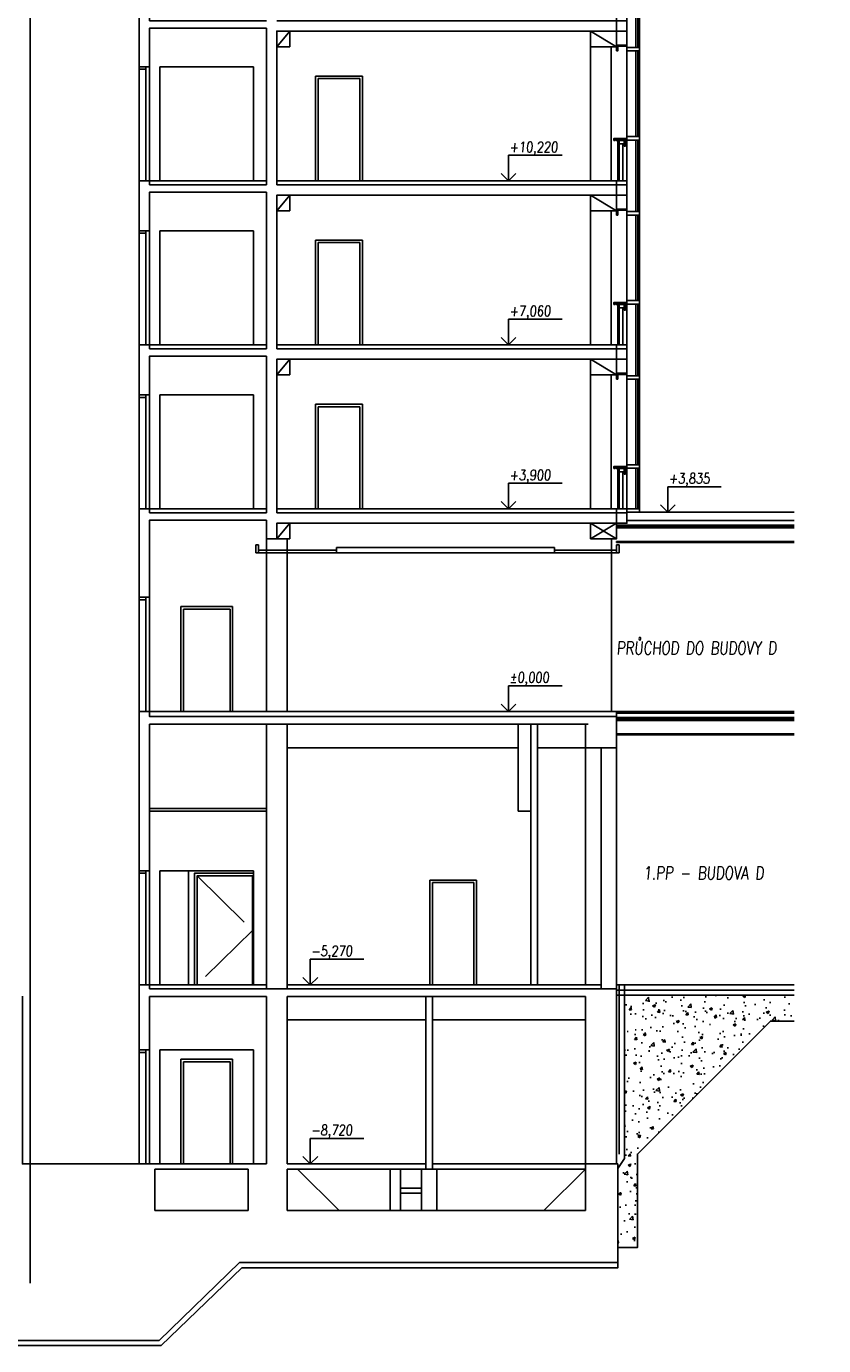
# Model space of a CAD drawing. Header units: millimetres. Extents: x 171 to 266814, y 44 to 350448.
# Tile 89 of 105: x 251449 to 266814, y 263130 to 288547. Entities that reach past the tile are written whole.
import ezdxf

# ---------------------------------------------------------------- set-up
doc = ezdxf.new("R2010")
doc.units = ezdxf.units.MM
doc.header["$LTSCALE"] = 100
doc.linetypes.add('ČÁRKOVANÁ', pattern=[19.05, 12.7, -6.35])
doc.layers.add('DVERE', color=7, linetype='Continuous', true_color=0xf00000)
for name, color, linetype in [('KOTY', 7, 'Continuous'), ('NOVA', 240, 'Continuous'), ('NOVÁ TENKÁ', 240, 'Continuous'), ('SRAFA', 9, 'Continuous'), ('TENKA', 253, 'Continuous'), ('TLUSTA', 2, 'Continuous'), ('ŽB', 3, 'Continuous')]:
    doc.layers.add(name, color=color, linetype=linetype)
doc.styles.add('CS-ROMANS', font='romans.shx', dxfattribs={"width": 0.75, "oblique": 5})
doc.styles.get("Standard").update_dxf_attribs({"font": 'arial.ttf'})

# ---------------------------------------------------------------- blocks, each defined once
blk = doc.blocks.new('FASADA REZ BLOK 2')
at = {"layer": 'NOVA', "color": 0}
for p, q in [((-175, 670), (-175, 780)), ((-175, 670), (-150, 670)), ((-150, 670), (-150, 715))]:
    blk.add_line(p, q, dxfattribs=at)
for points in [[(-441, 2503), (-200, 2503), (-200, 2568), (-441, 2568)], [(0, 2593), (-200, 2593), (-200, 2618), (0, 2618)], [(0, 2503), (-25, 2503), (-25, 2593), (0, 2593)], [(-441, 788), (-200, 788), (-200, 853), (-441, 853)], [(-200, 820), (50, 820), (50, 780), (30, 780), (30, 800), (-200, 800)], [(-190, 800), (10, 800), (10, 780), (-190, 780)], [(-150, 780), (-50, 780), (-50, 715), (-150, 715)], [(0, -75), (-200, -75), (-200, 0), (0, 0)], [(0, -275), (-200, -275), (-200, -75), (0, -75)]]:
    blk.add_lwpolyline(points, close=True, dxfattribs=at)
for points in [[(-441, -593), (-441, 2503)], [(-411, 853), (-411, 2503)], [(-371, 853), (-371, 2503)], [(-200, -593), (-200, 2503)], [(-411, -593), (-411, 788)], [(-371, -593), (-371, 788)], [(-25, 780), (-25, 0)], [(-125, 715), (-125, 0)], [(-50, 715), (-50, 0)]]:
    blk.add_lwpolyline(points, dxfattribs=at)

msp = doc.modelspace()

# ---------------------------------------------------------------- hatches: boundary and pattern name
at = {"layer": 'SRAFA', "ltscale": 20}
h = msp.add_hatch(dxfattribs=at)
h.set_pattern_fill('AR-CONC', color=253, scale=3)
h.set_pattern_definition([(50, (206438.25, 669863.4), (546.554, -47.81726), [57.15, -628.65]), (-5, (206438.25, 669863.4), (-105.7303, 573.1705), [45.72, -502.92175]), (100.45144, (206483.8, 669859.4), (440.82374, 525.35326), [48.57, -534.2707]), (46.1842, (206438.25, 670015.8), (813.2371, -126.127), [85.725, -942.975]), (96.63556, (206506, 670005.3), (712.2124, 742.2784), [72.855, -801.4068]), (-8.81585, (206438.25, 670015.8), (712.2124, 742.2784), [68.5799, -754.3792]), (21, (206514.45, 669977.7), (454.84317, -306.7956), [57.15, -628.65]), (-34, (206514.45, 669977.7), (185.4061, 552.5639), [45.72, -502.92]), (71.45144, (206552.36, 669952.1), (640.24926, 245.7683), [48.57, -534.2698]), (37.5, (206438.25, 669863.38), (9.26581, 253.66512), [0, -496.824, 0, -510.54, 0, -504.825]), (7.5, (206438.25, 669863.38), (200.45899, 300.54172), [0, -291.084, 0, -485.394, 0, -192.405]), (-32.5, (206268.33, 669863.38), (406.77179, -17.18623), [0, -190.5, 0, -594.36, 0, -788.67]), (-42.5, (206192.13, 669863.38), (444.38754, 76.27947), [0, -247.65, 0, -394.716, 0, -560.07])])
h.paths.add_polyline_path([(266247.336, 269379.625), (266247.336, 269879.625), (262974.253, 269879.625), (262974.253, 266732.125), (262849.253, 266544.625), (262849.253, 265019.625), (263224.253, 265019.625), (263224.253, 266819.625), (265784.253, 269379.625)])

# ---------------------------------------------------------------- linework, layer by layer
at = {"layer": 'DVERE', "color": 253}
for p, q in [((255824.253, 287769.625), (254024.253, 287769.625)), ((254024.253, 287769.625), (254024.253, 285569.625)), ((255824.253, 285569.625), (255824.253, 287769.625)), ((257924.253, 287589.625), (257024.253, 287589.625)), ((257024.253, 287589.625), (257024.253, 285569.625)), ((257874.253, 287539.625), (257074.253, 287539.625)), ((257074.253, 287539.625), (257074.253, 285569.625)), ((257874.253, 285569.625), (257874.253, 287539.625)), ((257924.253, 285569.625), (257924.253, 287589.625)), ((254024.253, 285569.625), (255824.253, 285569.625)), ((257024.253, 285569.625), (257924.253, 285569.625)), ((257074.253, 285569.625), (257874.253, 285569.625)), ((255824.253, 284609.625), (254024.253, 284609.625)), ((254024.253, 284609.625), (254024.253, 282409.625)), ((255824.253, 282409.625), (255824.253, 284609.625)), ((257924.253, 284429.625), (257024.253, 284429.625)), ((257024.253, 284429.625), (257024.253, 282409.625)), ((257924.253, 282409.625), (257924.253, 284429.625)), ((257874.253, 284379.625), (257074.253, 284379.625)), ((257074.253, 284379.625), (257074.253, 282409.625)), ((257874.253, 282409.625), (257874.253, 284379.625)), ((254024.253, 282409.625), (255824.253, 282409.625)), ((257024.253, 282409.625), (257924.253, 282409.625)), ((257074.253, 282409.625), (257874.253, 282409.625)), ((255824.253, 281449.625), (254024.253, 281449.625)), ((254024.253, 281449.625), (254024.253, 279249.625)), ((255824.253, 279249.625), (255824.253, 281449.625)), ((254024.253, 279249.625), (255824.253, 279249.625)), ((255424.253, 277369.625), (254424.253, 277369.625)), ((254424.253, 277369.625), (254424.253, 275349.625)), ((255374.253, 277319.625), (254474.253, 277319.625)), ((254474.253, 277319.625), (254474.253, 275349.625)), ((255374.253, 275349.625), (255374.253, 277319.625)), ((255424.253, 275349.625), (255424.253, 277369.625)), ((254424.253, 275349.625), (255424.253, 275349.625)), ((254474.253, 275349.625), (255374.253, 275349.625)), ((254024.253, 272279.625), (255824.253, 272279.625)), ((254024.253, 270079.625), (254024.253, 272279.625)), ((255824.253, 272279.625), (254024.253, 272279.625)), ((254024.253, 272279.625), (254024.253, 270079.625)), ((255824.253, 272279.625), (255824.253, 270079.625)), ((255824.253, 270079.625), (255824.253, 272279.625)), ((260124.253, 272099.625), (259224.253, 272099.625)), ((259224.253, 272099.625), (259224.253, 270079.625)), ((260074.253, 272049.625), (259274.253, 272049.625)), ((259274.253, 272049.625), (259274.253, 270079.625)), ((260074.253, 270079.625), (260074.253, 272049.625)), ((260124.253, 270079.625), (260124.253, 272099.625)), ((255824.253, 270079.625), (254024.253, 270079.625)), ((254024.253, 270079.625), (255824.253, 270079.625)), ((254424.253, 270079.625), (255424.253, 270079.625)), ((254474.253, 270079.625), (255374.253, 270079.625)), ((259224.253, 270079.625), (260124.253, 270079.625)), ((259274.253, 270079.625), (260074.253, 270079.625)), ((254024.253, 268829.625), (255824.253, 268829.625)), ((254024.253, 266629.625), (254024.253, 268829.625)), ((255824.253, 268829.625), (254024.253, 268829.625)), ((254024.253, 268829.625), (254024.253, 266629.625)), ((255824.253, 268829.625), (255824.253, 266629.625)), ((255824.253, 266629.625), (255824.253, 268829.625)), ((255424.253, 268649.625), (254424.253, 268649.625)), ((254424.253, 268649.625), (254424.253, 266629.625)), ((255374.253, 268599.625), (254474.253, 268599.625)), ((254474.253, 268599.625), (254474.253, 266629.625)), ((255374.253, 266629.625), (255374.253, 268599.625)), ((255424.253, 266629.625), (255424.253, 268649.625)), ((255824.253, 266629.625), (254024.253, 266629.625)), ((254024.253, 266629.625), (255824.253, 266629.625)), ((254424.253, 266629.625), (255424.253, 266629.625)), ((254474.253, 266629.625), (255374.253, 266629.625)), ((253924.253, 266529.625), (253924.253, 265729.625)), ((259061.753, 266164.625), (258661.753, 266164.625)), ((259061.753, 266064.625), (258661.753, 266064.625)), ((255724.253, 265729.625), (253924.253, 265729.625)), ((262224.253, 265729.625), (256474.253, 265729.625)), ((262849.253, 264729.625), (255558.789, 264729.625))]:
    msp.add_line(p, q, dxfattribs=at)
at = {"layer": 'KOTY', "color": 253}
for p, q in [((260742.852, 285569.625), (260742.852, 286062.862)), ((260742.852, 286062.862), (261773.61, 286062.862)), ((260742.852, 285569.625), (260601.431, 285711.046)), ((260742.852, 285569.625), (260884.274, 285711.046)), ((260742.852, 282409.625), (260742.852, 282902.862)), ((260742.852, 282902.862), (261773.61, 282902.862)), ((260742.852, 282409.625), (260601.431, 282551.046)), ((260742.852, 282409.625), (260884.274, 282551.046)), ((260742.852, 279249.625), (260742.852, 279742.862)), ((260742.852, 279742.862), (261773.61, 279742.862)), ((263810.214, 279184.625), (263810.214, 279677.862)), ((263810.214, 279677.862), (264840.972, 279677.862)), ((260742.852, 279249.625), (260601.431, 279391.046)), ((260742.852, 279249.625), (260884.274, 279391.046)), ((263810.214, 279184.625), (263668.792, 279326.046)), ((263810.214, 279184.625), (263951.635, 279326.046)), ((260742.852, 275349.625), (260742.852, 275842.862)), ((260742.852, 275842.862), (261773.61, 275842.862)), ((260742.852, 275349.625), (260601.431, 275491.046)), ((260742.852, 275349.625), (260884.274, 275491.046)), ((256921.714, 270079.625), (256921.714, 270572.862)), ((256921.714, 270572.862), (257952.471, 270572.862)), ((256921.714, 270079.625), (256780.292, 270221.046)), ((256921.714, 270079.625), (257063.135, 270221.046)), ((256921.714, 266629.625), (256921.714, 267122.862)), ((256921.714, 267122.862), (257952.471, 267122.862)), ((256921.714, 266629.625), (256780.292, 266771.046)), ((256921.714, 266629.625), (257063.135, 266771.046))]:
    msp.add_line(p, q, dxfattribs=at)
at = {"layer": 'KOTY', "color": 253, "linetype": 'ByBlock'}
for p, q in [((258717.812, 270079.625), (260034.906, 270079.625)), ((259291.562, 266629.625), (260608.656, 266629.625))]:
    msp.add_line(p, q, dxfattribs=at)
at = {"layer": 'NOVÁ TENKÁ', "color": 253, "linetype": 'ČÁRKOVANÁ'}
for p, q in [((254739.253, 272179.625), (255809.253, 271129.625)), ((255809.253, 271129.625), (254739.253, 270079.625))]:
    msp.add_line(p, q, dxfattribs=at)
at = {"layer": 'NOVÁ TENKÁ', "color": 253}
msp.add_lwpolyline([(255824.253, 270079.625), (254689.253, 270079.625), (254689.253, 272229.625), (255824.253, 272229.625)], dxfattribs=at)
msp.add_lwpolyline([(255809.253, 270079.625), (254739.253, 270079.625), (254739.253, 272179.625), (255809.253, 272179.625)], close=True, dxfattribs=at)
at = {"layer": 'TENKA', "color": 253}
for p, q in [((256274.253, 288154.625), (256524.253, 288454.625)), ((262822.365, 288154.597), (262322.365, 288454.597)), ((262322.365, 288454.597), (262322.365, 285569.597)), ((253749.253, 287769.625), (253624.253, 287769.625)), ((253824.253, 287769.625), (253624.253, 287769.625)), ((253624.253, 287769.625), (253624.253, 285569.625)), ((253749.253, 285569.625), (253749.253, 287769.625)), ((253824.253, 285569.625), (253824.253, 287769.625)), ((253624.253, 287719.625), (253749.253, 287719.625)), ((253624.253, 287589.625), (253624.253, 287539.625)), ((253749.253, 287539.625), (253749.253, 287589.625)), ((253624.253, 285569.625), (253824.253, 285569.625)), ((253824.253, 285569.625), (253824.253, 285494.625)), ((256074.253, 285494.625), (253824.253, 285494.625)), ((262824.253, 285494.625), (256274.253, 285494.625)), ((256274.253, 284994.625), (256524.253, 285294.625)), ((262822.365, 284994.597), (262322.365, 285294.597)), ((262322.365, 285294.597), (262322.365, 282409.597)), ((253749.253, 284609.625), (253624.253, 284609.625)), ((253824.253, 284609.625), (253624.253, 284609.625)), ((253624.253, 284609.625), (253624.253, 282409.625)), ((253624.253, 284559.625), (253749.253, 284559.625)), ((253624.253, 284429.625), (253624.253, 284379.625)), ((253749.253, 282409.625), (253749.253, 284609.625)), ((253749.253, 284379.625), (253749.253, 284429.625)), ((253824.253, 282409.625), (253824.253, 284609.625)), ((253624.253, 282409.625), (253824.253, 282409.625)), ((253824.253, 282409.625), (253824.253, 282334.625)), ((256074.253, 282334.625), (253824.253, 282334.625)), ((262824.253, 282334.625), (256274.253, 282334.625)), ((256274.253, 281834.625), (256524.253, 282134.625)), ((262822.365, 281834.597), (262322.365, 282134.597)), ((262322.365, 282134.597), (262322.365, 279249.597)), ((253749.253, 281449.625), (253624.253, 281449.625)), ((253824.253, 281449.625), (253624.253, 281449.625)), ((253624.253, 281449.625), (253624.253, 279249.625)), ((253624.253, 281399.625), (253749.253, 281399.625)), ((253749.253, 279249.625), (253749.253, 281449.625)), ((253824.253, 279249.625), (253824.253, 281449.625)), ((253624.253, 281269.625), (253624.253, 281219.625)), ((253749.253, 281219.625), (253749.253, 281269.625)), ((257924.253, 281269.625), (257024.253, 281269.625)), ((257024.253, 281269.625), (257024.253, 279249.625)), ((257874.253, 281219.625), (257074.253, 281219.625)), ((257074.253, 281219.625), (257074.253, 279249.625)), ((257874.253, 279249.625), (257874.253, 281219.625)), ((257924.253, 279249.625), (257924.253, 281269.625)), ((262972.365, 279919.597), (262972.365, 279964.597)), ((262997.365, 279919.597), (262972.365, 279919.597)), ((262997.365, 279919.597), (262997.365, 280029.597)), ((253624.253, 279249.625), (253824.253, 279249.625)), ((253824.253, 279249.625), (253824.253, 279174.625)), ((256074.253, 279174.625), (253824.253, 279174.625)), ((262824.253, 279174.625), (256274.253, 279174.625)), ((257024.253, 279249.625), (257924.253, 279249.625)), ((257074.253, 279249.625), (257874.253, 279249.625)), ((263144.253, 279249.625), (262824.253, 279249.625)), ((263022.365, 279184.625), (263022.365, 279249.625)), ((263022.365, 279249.625), (263263.309, 279249.625)), ((263263.309, 279184.625), (263022.365, 279184.625)), ((263263.309, 279249.625), (263263.309, 279184.625)), ((256274.253, 278674.625), (256524.253, 278974.625)), ((262322.365, 278674.597), (262822.365, 278974.597)), ((262822.365, 278674.597), (262322.365, 278974.597)), ((256074.253, 278674.625), (256074.253, 275349.625)), ((256474.253, 278674.625), (256474.253, 275349.625)), ((262724.253, 278674.625), (262724.253, 275349.625)), ((262824.253, 278624.625), (262824.253, 278604.625)), ((255874.253, 278556.625), (255874.253, 278406.625)), ((255924.253, 278556.625), (255874.253, 278556.625)), ((262824.253, 278406.625), (255874.253, 278406.625)), ((255924.253, 278556.625), (255924.253, 278406.625)), ((257424.253, 278456.625), (255924.253, 278456.625)), ((257424.253, 278506.625), (257424.253, 278406.625)), ((261624.253, 278506.625), (257424.253, 278506.625)), ((261624.253, 278506.625), (261624.253, 278406.625)), ((262824.253, 278456.625), (261624.253, 278456.625)), ((262824.253, 278556.625), (262824.253, 278406.625)), ((262874.253, 278556.625), (262824.253, 278556.625)), ((262824.253, 278406.625), (262874.253, 278406.625)), ((262874.253, 278556.625), (262874.253, 278406.625)), ((253749.253, 277549.625), (253624.253, 277549.625)), ((253824.253, 277549.625), (253624.253, 277549.625)), ((253624.253, 277549.625), (253624.253, 275349.625)), ((253624.253, 277499.625), (253749.253, 277499.625)), ((253624.253, 277369.625), (253624.253, 277319.625)), ((253749.253, 275349.625), (253749.253, 277549.625)), ((253749.253, 277319.625), (253749.253, 277369.625)), ((253824.253, 275349.625), (253824.253, 277549.625)), ((253624.253, 275349.625), (253824.253, 275349.625)), ((253824.253, 275349.625), (253824.253, 275249.625)), ((262824.253, 275249.625), (253824.253, 275249.625)), ((256474.253, 274649.625), (260924.253, 274649.625)), ((261299.253, 274649.625), (262274.253, 274649.625)), ((262224.253, 274649.625), (262224.253, 270079.625)), ((256074.253, 273479.625), (253824.253, 273479.625)), ((256074.253, 273429.625), (253824.253, 273429.625)), ((253749.253, 272279.625), (253624.253, 272279.625)), ((253824.253, 272279.625), (253624.253, 272279.625)), ((253624.253, 272279.625), (253624.253, 270079.625)), ((253624.253, 272229.625), (253749.253, 272229.625)), ((253749.253, 270079.625), (253749.253, 272279.625)), ((253824.253, 270079.625), (253824.253, 272279.625)), ((254574.253, 272279.625), (254574.253, 270079.625)), ((253624.253, 272099.625), (253624.253, 272049.625)), ((253749.253, 272049.625), (253749.253, 272099.625)), ((253624.253, 270079.625), (253824.253, 270079.625)), ((253824.253, 270079.625), (253824.253, 270004.625)), ((262824.253, 270004.625), (253824.253, 270004.625)), ((259149.253, 269404.625), (256474.253, 269404.625)), ((262224.253, 269404.625), (259274.253, 269404.625)), ((265784.253, 269379.625), (266247.336, 269379.625)), ((253749.253, 268829.625), (253624.253, 268829.625)), ((253824.253, 268829.625), (253624.253, 268829.625)), ((253624.253, 268829.625), (253624.253, 266629.625)), ((253624.253, 268779.625), (253749.253, 268779.625)), ((253749.253, 266629.625), (253749.253, 268829.625)), ((253824.253, 266629.625), (253824.253, 268829.625)), ((253624.253, 268649.625), (253624.253, 268599.625)), ((253749.253, 268599.625), (253749.253, 268649.625)), ((253624.253, 266629.625), (253824.253, 266629.625)), ((262224.253, 266629.625), (262224.253, 265729.625)), ((262824.253, 266629.625), (262849.253, 266629.625)), ((262849.253, 266629.625), (262849.253, 265729.625)), ((255724.253, 266529.625), (253924.253, 266529.625)), ((255724.253, 266529.625), (255724.253, 265729.625)), ((256474.253, 266529.625), (256474.253, 265729.625)), ((262224.253, 266529.625), (256474.253, 266529.625)), ((258461.753, 266529.625), (258461.753, 265729.625)), ((258661.753, 266529.625), (258661.753, 265729.625)), ((259061.753, 266529.625), (259061.753, 265729.625)), ((259361.753, 266529.625), (259361.753, 265729.625)), ((254008.789, 263229.625), (255558.789, 264729.625)), ((254049.253, 263129.625), (255599.253, 264629.625)), ((251099.253, 263129.625), (254049.253, 263129.625)), ((251139.718, 263229.625), (254008.789, 263229.625))]:
    msp.add_line(p, q, dxfattribs=at)
at = {"layer": 'TENKA', "color": 253, "linetype": 'ČÁRKOVANÁ', "ltscale": 10}
for p, q in [((262722.365, 288154.597), (262722.365, 285569.597)), ((262722.365, 284994.597), (262722.365, 282409.597)), ((262722.365, 281834.597), (262722.365, 279249.597)), ((251524.253, 266629.625), (253624.253, 266629.625)), ((257474.253, 265729.625), (256674.253, 266529.625)), ((262224.253, 266529.625), (261424.253, 265729.625))]:
    msp.add_line(p, q, dxfattribs=at)
at = {"layer": 'TENKA', "color": 253, "ltscale": 20}
for p, q in [((262824.253, 278939.625), (266247.336, 278939.625)), ((262824.253, 278904.625), (266247.336, 278904.625)), ((262824.253, 278884.625), (266247.336, 278884.625)), ((263022.365, 279024.625), (266247.336, 279024.625)), ((262824.253, 278624.625), (266247.336, 278624.625)), ((262824.253, 278604.625), (266247.336, 278604.625)), ((262824.253, 278604.625), (266247.336, 278604.625)), ((262824.253, 275349.625), (266247.336, 275349.625)), ((262824.253, 275349.625), (266247.336, 275349.625)), ((262824.253, 275314.625), (266247.336, 275314.625)), ((262824.253, 275231.625), (266247.336, 275231.625)), ((262824.253, 275196.625), (266247.336, 275196.625)), ((262824.253, 275176.625), (266247.336, 275176.625)), ((262824.253, 274916.625), (266247.336, 274916.625)), ((262824.253, 274896.625), (266247.336, 274896.625)), ((262824.253, 269979.625), (266247.336, 269979.625)), ((262824.253, 269879.625), (266247.336, 269879.625))]:
    msp.add_line(p, q, dxfattribs=at)
at = {"layer": 'TENKA', "color": 253}
for points in [[(262822.365, 281842.097), (263022.365, 281842.097), (263022.365, 281867.097), (262822.365, 281867.097)], [(262822.365, 281752.097), (262847.365, 281752.097), (262847.365, 281842.097), (262822.365, 281842.097)], [(263263.309, 281752.097), (263022.365, 281752.097), (263022.365, 281817.097), (263263.309, 281817.097)], [(263263.309, 280037.097), (263022.365, 280037.097), (263022.365, 280102.097), (263263.309, 280102.097)], [(263022.365, 280069.597), (262772.365, 280069.597), (262772.365, 280029.597), (262792.365, 280029.597), (262792.365, 280049.597), (263022.365, 280049.597)], [(263012.365, 280049.597), (262812.365, 280049.597), (262812.365, 280029.597), (263012.365, 280029.597)], [(262972.365, 280029.597), (262872.365, 280029.597), (262872.365, 279964.597), (262972.365, 279964.597)], [(262822.365, 279174.597), (263022.365, 279174.597), (263022.365, 279249.597), (262822.365, 279249.597)], [(262822.365, 278974.597), (263022.365, 278974.597), (263022.365, 279174.597), (262822.365, 279174.597)]]:
    msp.add_lwpolyline(points, close=True, dxfattribs=at)
for points in [[(263022.365, 278974.597), (263022.365, 281752.097)], [(263193.309, 280102.097), (263193.309, 281752.097)], [(263233.309, 280102.097), (263233.309, 281752.097)], [(263263.309, 279249.625), (263263.309, 281752.097)], [(262847.365, 280029.597), (262847.365, 279249.597)], [(262872.365, 279964.597), (262872.365, 279249.597)], [(262947.365, 279964.597), (262947.365, 279249.597)], [(263193.309, 279249.625), (263193.309, 280037.097)], [(263233.309, 279249.625), (263233.309, 280037.097)], [(262874.253, 270079.625), (262874.253, 266819.625)], [(262974.253, 270079.625), (262974.253, 266819.625)], [(262849.253, 265019.625), (263224.253, 265019.625), (263224.253, 266819.625), (265781.27, 269376.641)], [(255599.253, 264629.625), (262849.253, 264629.625), (262849.253, 266544.625), (262974.253, 266732.125), (262974.253, 266819.625)]]:
    msp.add_lwpolyline(points, dxfattribs=at)
at = {"layer": 'TLUSTA', "color": 253}
for p, q in [((253624.253, 288729.625), (253624.253, 287769.625)), ((253824.253, 288514.625), (253824.253, 287769.625)), ((256074.253, 288514.625), (253824.253, 288514.625)), ((262822.365, 288154.597), (262822.365, 288729.597)), ((256274.253, 288454.625), (256524.253, 288454.625)), ((256274.253, 288154.625), (256274.253, 288454.625)), ((262824.253, 288454.625), (256274.253, 288454.625)), ((256274.253, 288454.625), (256274.253, 285494.625)), ((256524.253, 288454.625), (256524.253, 288154.625)), ((262822.365, 288454.597), (262322.365, 288454.597)), ((262322.365, 288454.597), (262322.365, 288154.597)), ((256524.253, 288154.625), (256274.253, 288154.625)), ((262322.365, 288154.597), (262822.365, 288154.597)), ((253624.253, 287769.625), (253824.253, 287769.625)), ((253624.253, 285569.625), (253624.253, 284609.625)), ((256074.253, 285569.625), (253624.253, 285569.625)), ((262824.253, 285569.625), (256274.253, 285569.625)), ((262822.365, 284994.597), (262822.365, 285569.597)), ((253824.253, 285354.625), (253824.253, 284609.625)), ((256074.253, 285354.625), (253824.253, 285354.625)), ((256274.253, 285294.625), (256524.253, 285294.625)), ((256274.253, 284994.625), (256274.253, 285294.625)), ((262824.253, 285294.625), (256274.253, 285294.625)), ((256274.253, 285294.625), (256274.253, 282334.625)), ((256524.253, 285294.625), (256524.253, 284994.625)), ((262822.365, 285294.597), (262322.365, 285294.597)), ((262322.365, 285294.597), (262322.365, 284994.597)), ((256524.253, 284994.625), (256274.253, 284994.625)), ((262322.365, 284994.597), (262822.365, 284994.597)), ((253624.253, 284609.625), (253824.253, 284609.625)), ((253624.253, 282409.625), (253624.253, 281449.625)), ((256074.253, 282409.625), (253624.253, 282409.625)), ((262824.253, 282409.625), (256274.253, 282409.625)), ((262822.365, 282134.597), (262822.365, 282409.597)), ((253824.253, 282194.625), (253824.253, 281449.625)), ((256074.253, 282194.625), (253824.253, 282194.625)), ((256274.253, 282134.625), (256524.253, 282134.625)), ((256274.253, 281834.625), (256274.253, 282134.625)), ((262824.253, 282134.625), (256274.253, 282134.625)), ((256274.253, 282134.625), (256274.253, 279174.597)), ((256524.253, 282134.625), (256524.253, 281834.625)), ((262822.365, 282134.597), (262322.365, 282134.597)), ((262322.365, 282134.597), (262322.365, 281834.597)), ((262822.365, 281834.597), (262822.365, 282134.597)), ((256524.253, 281834.625), (256274.253, 281834.625)), ((262322.365, 281834.597), (262822.365, 281834.597)), ((253624.253, 281449.625), (253824.253, 281449.625)), ((256074.253, 279249.625), (253624.253, 279249.625)), ((253624.253, 279249.625), (253624.253, 277549.625)), ((262824.253, 279249.625), (256274.253, 279249.625)), ((256074.253, 279034.625), (253824.253, 279034.625)), ((253824.253, 279034.625), (253824.253, 277549.625)), ((256274.253, 278974.625), (256524.253, 278974.625)), ((256274.253, 278674.625), (256274.253, 278974.625)), ((262824.253, 278974.625), (256274.253, 278974.625)), ((256274.253, 278974.625), (256274.253, 278674.625)), ((256524.253, 278974.625), (256524.253, 278674.625)), ((262822.365, 278974.597), (262322.365, 278974.597)), ((262322.365, 278974.597), (262322.365, 278674.597)), ((262324.253, 278974.625), (262824.253, 278974.625)), ((262822.365, 278974.625), (262822.365, 278674.625)), ((256274.253, 278674.625), (256074.253, 278674.625)), ((256524.253, 278674.625), (256274.253, 278674.625)), ((262322.365, 278674.597), (262822.365, 278674.597)), ((253624.253, 277549.625), (253824.253, 277549.625)), ((253624.253, 275349.625), (253624.253, 272279.625)), ((262824.253, 275349.625), (253624.253, 275349.625)), ((253824.253, 275099.625), (253824.253, 272279.625)), ((260924.253, 275099.625), (253824.253, 275099.625)), ((260924.253, 275099.625), (260924.253, 273429.625)), ((261174.253, 275099.625), (261174.253, 270079.625)), ((262274.253, 275099.625), (261174.253, 275099.625)), ((261299.253, 275099.625), (261299.253, 270079.625)), ((262224.253, 274649.625), (262224.253, 275099.625)), ((262274.253, 274649.625), (262824.253, 274649.625)), ((262524.253, 274649.625), (262524.253, 270004.625)), ((262824.253, 274649.625), (262824.253, 270004.625)), ((261174.253, 273429.625), (260924.253, 273429.625)), ((253624.253, 272279.625), (253824.253, 272279.625)), ((256074.253, 270079.625), (253624.253, 270079.625)), ((262524.253, 270079.625), (256474.253, 270079.625)), ((259149.253, 269854.625), (259149.253, 266529.625)), ((259274.253, 269854.625), (259274.253, 266529.625)), ((253624.253, 268829.625), (253824.253, 268829.625)), ((256074.253, 266629.625), (253624.253, 266629.625)), ((259149.253, 266629.625), (256474.253, 266629.625)), ((262824.253, 266629.625), (259274.253, 266629.625))]:
    msp.add_line(p, q, dxfattribs=at)
at = {"layer": 'TLUSTA', "color": 253, "ltscale": 20}
for p, q in [((266247.336, 279184.625), (263022.365, 279184.625)), ((262824.253, 278604.625), (266247.336, 278604.625)), ((266247.336, 275349.625), (262824.253, 275349.625))]:
    msp.add_line(p, q, dxfattribs=at)
msp.add_lwpolyline([(262824.253, 270079.625), (266247.336, 270079.625)], dxfattribs=at)
at = {"layer": 'ŽB', "color": 253}
for p, q in [((251524.253, 332894.625), (251524.253, 264329.625)), ((256074.253, 288514.625), (256074.253, 285494.625)), ((256074.253, 285354.625), (256074.253, 282334.625)), ((256074.253, 282194.625), (256074.253, 279174.625)), ((256074.253, 279034.625), (256074.253, 278774.625)), ((262824.253, 275349.625), (262824.253, 266629.625)), ((256074.253, 275099.625), (256074.253, 270004.625)), ((256474.253, 275099.625), (256474.253, 270004.625)), ((253624.253, 270079.625), (253624.253, 268829.625)), ((253824.253, 269854.625), (253824.253, 268829.625)), ((256074.253, 269854.625), (253824.253, 269854.625)), ((256074.253, 269854.625), (256074.253, 266629.625)), ((256474.253, 269854.625), (256474.253, 266629.625)), ((262224.253, 269854.625), (256474.253, 269854.625)), ((262224.253, 267149.625), (262224.253, 266629.625))]:
    msp.add_line(p, q, dxfattribs=at)
for points in [[(251524.253, 332694.625), (251524.253, 266629.625), (251374.253, 266629.625), (251374.253, 269864.625)], [(256074.253, 288654.625), (253824.253, 288654.625), (253824.253, 288729.625), (253624.253, 288729.625), (253624.253, 287769.625), (253624.253, 287769.625), (253824.253, 287769.625), (253824.253, 288514.625), (256074.253, 288514.625)], [(256074.253, 288514.625), (256074.253, 285494.625)], [(256274.253, 288454.625), (262822.365, 288454.597), (262822.365, 288654.597), (256274.253, 288654.625)], [(256274.253, 285494.625), (256274.253, 288454.625)], [(256074.253, 285494.625), (253824.253, 285494.625), (253824.253, 285569.625), (253624.253, 285569.625), (253624.253, 284609.625), (253624.253, 284609.625), (253824.253, 284609.625), (253824.253, 285354.625), (256074.253, 285354.625)], [(256274.253, 285294.625), (262822.365, 285294.597), (262822.365, 285494.597), (256274.253, 285494.625)], [(256074.253, 285354.625), (256074.253, 282334.625)], [(256274.253, 282334.625), (256274.253, 285294.625)], [(256074.253, 282334.625), (253824.253, 282334.625), (253824.253, 282409.625), (253624.253, 282409.625), (253624.253, 281449.625), (253624.253, 281449.625), (253824.253, 281449.625), (253824.253, 282194.625), (256074.253, 282194.625)], [(256074.253, 282194.625), (256074.253, 279174.625)], [(256274.253, 282134.625), (262822.365, 282134.597), (262822.365, 282334.597), (256274.253, 282334.625)], [(256274.253, 279174.597), (256274.253, 282134.625)], [(256074.253, 279174.625), (253824.253, 279174.625), (253824.253, 279249.625), (253624.253, 279249.625), (253624.253, 278289.625), (253624.253, 277549.625), (253824.253, 277549.625), (253824.253, 279034.625), (256074.253, 279034.625)], [(256274.253, 278974.625), (262822.365, 278974.625), (262822.365, 279174.597), (256274.253, 279174.597)], [(256074.253, 279034.625), (256074.253, 278674.625), (256274.253, 278674.625), (256274.253, 278974.625)], [(262824.253, 275249.625), (253824.253, 275249.625), (253824.253, 275349.625), (253624.253, 275349.625), (253624.253, 274354.625), (253624.253, 272279.625), (253824.253, 272279.625), (253824.253, 275099.625), (262274.253, 275099.625)], [(262824.253, 275349.625), (262824.253, 266629.625)], [(262224.253, 275099.625), (262224.253, 274649.625), (262824.253, 274649.625), (262824.253, 275252.537)], [(262224.253, 269854.625), (262224.253, 267149.625)], [(262224.253, 267149.625), (262224.253, 266629.625)]]:
    msp.add_lwpolyline(points, dxfattribs=at)
for points in [[(256274.253, 288154.625), (256524.253, 288154.625), (256524.253, 288454.625), (256274.253, 288454.625)], [(262322.365, 288454.597), (262822.365, 288454.597), (262822.365, 288154.597), (262322.365, 288154.597)], [(256274.253, 284994.625), (256524.253, 284994.625), (256524.253, 285294.625), (256274.253, 285294.625)], [(262322.365, 285294.597), (262822.365, 285294.597), (262822.365, 284994.597), (262322.365, 284994.597)], [(256274.253, 281834.625), (256524.253, 281834.625), (256524.253, 282134.625), (256274.253, 282134.625)], [(262322.365, 282134.597), (262822.365, 282134.597), (262822.365, 281834.597), (262322.365, 281834.597)], [(256274.253, 278674.625), (256524.253, 278674.625), (256524.253, 278974.625), (256274.253, 278974.625)], [(262322.365, 278974.597), (262822.365, 278974.625), (262822.365, 278674.625), (262322.365, 278674.597)]]:
    msp.add_lwpolyline(points, close=True, dxfattribs=at)

# ---------------------------------------------------------------- block references
at = {"layer": 'TENKA', "color": 253, "xscale": -1}
for p in [(262822.365, 288729.597), (262822.365, 285569.597), (262822.365, 282409.597)]:
    msp.add_blockref('FASADA REZ BLOK 2', p, dxfattribs=at)

# ---------------------------------------------------------------- texts
at = {"layer": 'KOTY', "color": 253, "char_height": 200, "attachment_point": 1}
for s, insert in [('{\\Fromans|c238;\\Q5;\\W0.8;+10,220}', (260758.926, 286323.118)), ('{\\Fromans|c238;\\Q5;\\W0.8;+7,060}', (260758.926, 283163.118)), ('{\\Fromans|c238;\\Q5;\\W0.8;+3,900}', (260758.926, 280003.118)), ('{\\Fromans|c238;\\Q5;\\W0.8;+3,835}', (263826.288, 279938.118)), ('{\\Fromans|c238;\\Q5;\\W0.8;%%P0,000}', (260758.926, 276103.118)), ('{\\Fromans|c238;\\Q5;\\W0.8;-5,270}', (256937.787, 270833.118)), ('{\\Fromans|c238;\\Q5;\\W0.8;-8,720}', (256937.787, 267383.118))]:
    msp.add_mtext_dynamic_manual_height_columns(s, width=1936.17472, gutter_width=12.5, heights=[0], dxfattribs=dict(at, insert=insert))
at = {"layer": 'KOTY', "color": 253, "char_height": 250, "width": 4486.3325, "attachment_point": 4, "style": 'CS-ROMANS'}
for s, insert in [('\\A1;PRŮCHOD DO BUDOVY D', (262820.461, 276568.51)), ('\\A1;1.PP - BUDOVA D', (263338.813, 272235.772))]:
    msp.add_mtext(s, dxfattribs=dict(at, insert=insert))

doc.saveas('drawing.dxf')
